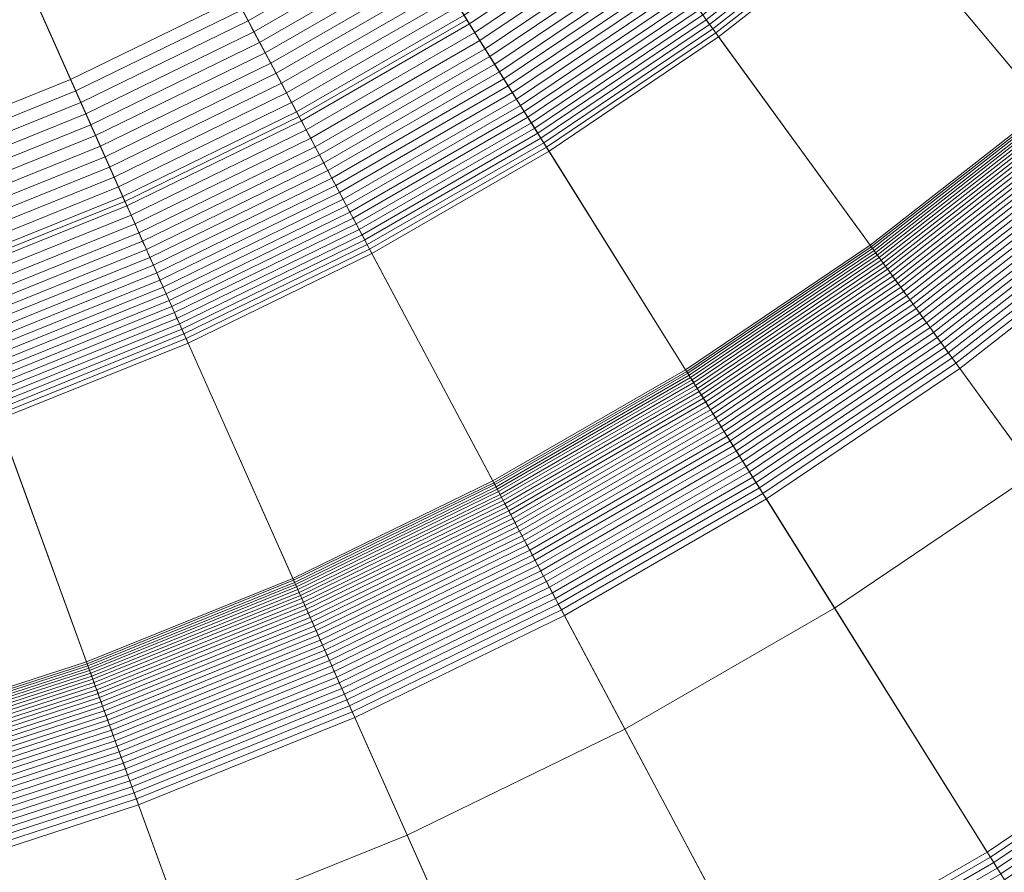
# Model space of a CAD drawing. Header units: millimetres. Extents: x -219 to 220, y -220 to 220.
# Tile 56 of 146: x 12 to 24, y -37 to -27. Entities that reach past the tile are written whole.
import ezdxf

# ---------------------------------------------------------------- set-up
doc = ezdxf.new("R2010")
doc.units = ezdxf.units.MM
doc.layers.add('LUCIDO_1', color=1, linetype='Continuous', lineweight=20, true_color=0xff0000)
doc.layers.add('Nessuna', color=7, linetype='Continuous', lineweight=9)

# ---------------------------------------------------------------- blocks, each defined once
blk = doc.blocks.new('Group-1')
at = {"layer": 'Nessuna', "color": 250, "linetype": 'Continuous', "lineweight": 20, "true_color": 0x444444, "transparency": 33554687}
for points in [[(0.392, -0.041, -69.941), (11.337, -30.111, -69.941), (13.408, -29.275, -69.941)], [(0.392, -0.041, -69.941), (13.408, -29.275, -69.941), (15.415, -28.295, -69.941)], [(0.392, -0.041, -69.941), (15.415, -28.295, -69.941), (17.35, -27.179, -69.941)], [(17.35, -27.179, -74.941), (15.415, -28.295, -74.941), (14.007, -25.647, -77.941), (15.76, -24.635, -77.941)], [(15.415, -28.295, -74.941), (13.408, -29.275, -74.941), (12.188, -26.534, -77.941), (14.007, -25.647, -77.941)], [(13.408, -29.275, -74.941), (11.337, -30.111, -74.941), (10.311, -27.292, -77.941), (12.188, -26.534, -77.941)], [(17.35, -27.179, -69.941), (15.415, -28.295, -69.941), (15.415, -28.295, -74.941), (17.35, -27.179, -74.941)], [(15.415, -28.295, -69.941), (13.408, -29.275, -69.941), (13.408, -29.275, -74.941), (15.415, -28.295, -74.941)], [(13.408, -29.275, -69.941), (11.337, -30.111, -69.941), (11.337, -30.111, -74.941), (13.408, -29.275, -74.941)]]:
    blk.add_3dface(points, dxfattribs=at)
at = {"layer": 'Nessuna', "color": 7, "linetype": 'Continuous', "lineweight": 9, "transparency": 33554687}
for points in [[(30.118, -26.806, -97.712), (28.179, -28.815, -97.712), (16.369, -16.586, -97.712), (17.485, -15.431, -97.712)], [(28.179, -28.815, -97.712), (26.104, -30.683, -97.712), (15.176, -17.66, -97.712), (16.369, -16.586, -97.712)], [(26.104, -30.683, -97.712), (23.904, -32.402, -97.712), (13.911, -18.649, -97.712), (15.176, -17.66, -97.712)], [(23.904, -32.402, -97.712), (21.589, -33.963, -97.712), (12.58, -19.546, -97.712), (13.911, -18.649, -97.712)], [(21.589, -33.963, -97.712), (19.171, -35.359, -97.712), (11.19, -20.349, -97.712), (12.58, -19.546, -97.712)], [(11.19, -20.349, -92.712), (9.747, -21.053, -92.712), (12.781, -27.867, -86.722), (14.692, -26.935, -86.722)], [(19.171, -35.359, -97.712), (16.662, -36.583, -97.712), (9.747, -21.053, -97.712), (11.19, -20.349, -97.712)], [(9.747, -21.053, -92.712), (8.259, -21.654, -92.712), (10.81, -28.663, -86.722), (12.781, -27.867, -86.722)], [(16.662, -36.583, -97.712), (14.073, -37.629, -97.712), (8.259, -21.654, -97.712), (9.747, -21.053, -97.712)], [(14.073, -37.629, -97.712), (11.418, -38.492, -97.712), (6.732, -22.15, -97.712), (8.259, -21.654, -97.712)], [(23.863, -24.346, -81.761), (22.111, -25.924, -81.761), (24.021, -28.201, -71.709), (25.928, -26.484, -71.709)], [(21.91, -25.685, -82.656), (20.069, -27.124, -82.656), (20.11, -27.18, -82.479), (21.955, -25.738, -82.479)], [(21.955, -25.738, -82.479), (20.11, -27.18, -82.479), (20.148, -27.233, -82.301), (21.997, -25.789, -82.301)], [(19.165, -25.88, -85.257), (17.317, -27.126, -85.257), (17.38, -27.227, -85.109), (19.235, -25.976, -85.109)], [(21.997, -25.789, -82.301), (20.148, -27.233, -82.301), (20.185, -27.283, -82.122), (22.037, -25.836, -82.122)], [(22.037, -25.836, -82.122), (20.185, -27.283, -82.122), (20.22, -27.331, -81.942), (22.075, -25.881, -81.942)], [(19.235, -25.976, -85.109), (17.38, -27.227, -85.109), (17.441, -27.325, -84.959), (19.303, -26.069, -84.959)], [(22.075, -25.881, -81.942), (20.22, -27.331, -81.942), (20.252, -27.376, -81.761), (22.111, -25.924, -81.761)], [(22.111, -25.924, -81.761), (20.252, -27.376, -81.761), (21.999, -29.78, -71.709), (24.021, -28.201, -71.709)], [(16.611, -25.996, -86.602), (14.761, -27.065, -86.602), (14.829, -27.192, -86.479), (16.688, -26.119, -86.479)], [(19.303, -26.069, -84.959), (17.441, -27.325, -84.959), (17.501, -27.421, -84.807), (19.369, -26.161, -84.807)], [(16.688, -26.119, -86.479), (14.829, -27.192, -86.479), (14.895, -27.318, -86.354), (16.763, -26.239, -86.354)], [(19.369, -26.161, -84.807), (17.501, -27.421, -84.807), (17.559, -27.514, -84.652), (19.434, -26.25, -84.652)], [(16.763, -26.239, -86.354), (14.895, -27.318, -86.354), (14.961, -27.441, -86.226), (16.837, -26.358, -86.226)], [(19.434, -26.25, -84.652), (17.559, -27.514, -84.652), (17.616, -27.605, -84.496), (19.497, -26.336, -84.496)], [(16.837, -26.358, -86.226), (14.961, -27.441, -86.226), (15.025, -27.562, -86.095), (16.91, -26.474, -86.095)], [(19.497, -26.336, -84.496), (17.616, -27.605, -84.496), (17.671, -27.693, -84.337), (19.558, -26.421, -84.337)], [(19.558, -26.421, -84.337), (17.671, -27.693, -84.337), (17.725, -27.779, -84.177), (19.618, -26.502, -84.177)], [(16.91, -26.474, -86.095), (15.025, -27.562, -86.095), (15.089, -27.681, -85.961), (16.981, -26.588, -85.961)], [(19.618, -26.502, -84.177), (17.725, -27.779, -84.177), (17.777, -27.862, -84.015), (19.675, -26.582, -84.015)], [(16.981, -26.588, -85.961), (15.089, -27.681, -85.961), (15.151, -27.797, -85.825), (17.051, -26.7, -85.825)], [(19.675, -26.582, -84.015), (17.777, -27.862, -84.015), (17.827, -27.943, -83.851), (19.731, -26.658, -83.851)], [(19.731, -26.658, -83.851), (17.827, -27.943, -83.851), (17.876, -28.02, -83.685), (19.785, -26.733, -83.685)], [(17.051, -26.7, -85.825), (15.151, -27.797, -85.825), (15.211, -27.912, -85.687), (17.12, -26.81, -85.687)], [(19.785, -26.733, -83.685), (17.876, -28.02, -83.685), (17.923, -28.096, -83.517), (19.837, -26.804, -83.517)], [(17.12, -26.81, -85.687), (15.211, -27.912, -85.687), (15.271, -28.024, -85.546), (17.187, -26.918, -85.546)], [(19.837, -26.804, -83.517), (17.923, -28.096, -83.517), (17.968, -28.168, -83.348), (19.887, -26.874, -83.348)], [(19.887, -26.874, -83.348), (17.968, -28.168, -83.348), (18.012, -28.238, -83.177), (19.936, -26.94, -83.177)], [(14.692, -26.935, -86.722), (12.781, -27.867, -86.722), (12.841, -28.001, -86.602), (14.761, -27.065, -86.602)], [(17.187, -26.918, -85.546), (15.271, -28.024, -85.546), (15.329, -28.134, -85.403), (17.253, -27.023, -85.403)], [(19.936, -26.94, -83.177), (18.012, -28.238, -83.177), (18.053, -28.305, -83.005), (19.982, -27.004, -83.005)], [(19.982, -27.004, -83.005), (18.053, -28.305, -83.005), (18.094, -28.369, -82.831), (20.027, -27.065, -82.831)], [(14.761, -27.065, -86.602), (12.841, -28.001, -86.602), (12.9, -28.133, -86.479), (14.829, -27.192, -86.479)], [(17.253, -27.023, -85.403), (15.329, -28.134, -85.403), (15.386, -28.241, -85.257), (17.317, -27.126, -85.257)], [(17.317, -27.126, -85.257), (15.386, -28.241, -85.257), (15.442, -28.345, -85.109), (17.38, -27.227, -85.109)], [(20.027, -27.065, -82.831), (18.094, -28.369, -82.831), (18.132, -28.43, -82.656), (20.069, -27.124, -82.656)], [(20.069, -27.124, -82.656), (18.132, -28.43, -82.656), (18.169, -28.489, -82.479), (20.11, -27.18, -82.479)], [(14.829, -27.192, -86.479), (12.9, -28.133, -86.479), (12.957, -28.263, -86.354), (14.895, -27.318, -86.354)], [(17.38, -27.227, -85.109), (15.442, -28.345, -85.109), (15.496, -28.448, -84.959), (17.441, -27.325, -84.959)], [(20.11, -27.18, -82.479), (18.169, -28.489, -82.479), (18.203, -28.545, -82.301), (20.148, -27.233, -82.301)], [(20.148, -27.233, -82.301), (18.203, -28.545, -82.301), (18.236, -28.598, -82.122), (20.185, -27.283, -82.122)], [(14.895, -27.318, -86.354), (12.957, -28.263, -86.354), (13.014, -28.39, -86.226), (14.961, -27.441, -86.226)], [(17.441, -27.325, -84.959), (15.496, -28.448, -84.959), (15.549, -28.547, -84.807), (17.501, -27.421, -84.807)], [(20.185, -27.283, -82.122), (18.236, -28.598, -82.122), (18.268, -28.648, -81.942), (20.22, -27.331, -81.942)], [(20.22, -27.331, -81.942), (18.268, -28.648, -81.942), (18.297, -28.695, -81.761), (20.252, -27.376, -81.761)], [(14.961, -27.441, -86.226), (13.014, -28.39, -86.226), (13.07, -28.516, -86.095), (15.025, -27.562, -86.095)], [(17.501, -27.421, -84.807), (15.549, -28.547, -84.807), (15.601, -28.645, -84.652), (17.559, -27.514, -84.652)], [(20.252, -27.376, -81.761), (18.297, -28.695, -81.761), (19.872, -31.215, -71.709), (21.999, -29.78, -71.709)], [(15.025, -27.562, -86.095), (13.07, -28.516, -86.095), (13.125, -28.639, -85.961), (15.089, -27.681, -85.961)], [(17.559, -27.514, -84.652), (15.601, -28.645, -84.652), (15.651, -28.739, -84.496), (17.616, -27.605, -84.496)], [(15.089, -27.681, -85.961), (13.125, -28.639, -85.961), (13.179, -28.759, -85.825), (15.151, -27.797, -85.825)], [(17.616, -27.605, -84.496), (15.651, -28.739, -84.496), (15.7, -28.831, -84.337), (17.671, -27.693, -84.337)], [(17.671, -27.693, -84.337), (15.7, -28.831, -84.337), (15.748, -28.92, -84.177), (17.725, -27.779, -84.177)], [(15.151, -27.797, -85.825), (13.179, -28.759, -85.825), (13.231, -28.878, -85.687), (15.211, -27.912, -85.687)], [(17.725, -27.779, -84.177), (15.748, -28.92, -84.177), (15.794, -29.007, -84.015), (17.777, -27.862, -84.015)], [(12.781, -27.867, -86.722), (10.81, -28.663, -86.722), (10.86, -28.801, -86.602), (12.841, -28.001, -86.602)], [(15.211, -27.912, -85.687), (13.231, -28.878, -85.687), (13.283, -28.994, -85.546), (15.271, -28.024, -85.546)], [(17.777, -27.862, -84.015), (15.794, -29.007, -84.015), (15.838, -29.091, -83.851), (17.827, -27.943, -83.851)], [(12.841, -28.001, -86.602), (10.86, -28.801, -86.602), (10.91, -28.937, -86.479), (12.9, -28.133, -86.479)], [(15.271, -28.024, -85.546), (13.283, -28.994, -85.546), (13.333, -29.107, -85.403), (15.329, -28.134, -85.403)], [(17.827, -27.943, -83.851), (15.838, -29.091, -83.851), (15.881, -29.172, -83.685), (17.876, -28.02, -83.685)], [(17.876, -28.02, -83.685), (15.881, -29.172, -83.685), (15.923, -29.25, -83.517), (17.923, -28.096, -83.517)], [(12.9, -28.133, -86.479), (10.91, -28.937, -86.479), (10.958, -29.07, -86.354), (12.957, -28.263, -86.354)], [(15.329, -28.134, -85.403), (13.333, -29.107, -85.403), (13.383, -29.218, -85.257), (15.386, -28.241, -85.257)], [(17.923, -28.096, -83.517), (15.923, -29.25, -83.517), (15.963, -29.326, -83.348), (17.968, -28.168, -83.348)], [(12.957, -28.263, -86.354), (10.958, -29.07, -86.354), (11.006, -29.202, -86.226), (13.014, -28.39, -86.226)], [(15.386, -28.241, -85.257), (13.383, -29.218, -85.257), (13.431, -29.326, -85.109), (15.442, -28.345, -85.109)], [(17.968, -28.168, -83.348), (15.963, -29.326, -83.348), (16.002, -29.398, -83.177), (18.012, -28.238, -83.177)], [(18.012, -28.238, -83.177), (16.002, -29.398, -83.177), (16.039, -29.468, -83.005), (18.053, -28.305, -83.005)], [(24.021, -28.201, -71.709), (21.999, -29.78, -71.709), (22.012, -29.799, -71.637), (24.036, -28.218, -71.637)], [(24.036, -28.218, -71.637), (22.012, -29.799, -71.637), (22.027, -29.819, -71.566), (24.052, -28.237, -71.566)], [(24.052, -28.237, -71.566), (22.027, -29.819, -71.566), (22.044, -29.842, -71.497), (24.07, -28.259, -71.497)], [(24.07, -28.259, -71.497), (22.044, -29.842, -71.497), (22.062, -29.866, -71.428), (24.089, -28.282, -71.428)], [(15.442, -28.345, -85.109), (13.431, -29.326, -85.109), (13.478, -29.432, -84.959), (15.496, -28.448, -84.959)], [(18.053, -28.305, -83.005), (16.039, -29.468, -83.005), (16.074, -29.535, -82.831), (18.094, -28.369, -82.831)], [(18.094, -28.369, -82.831), (16.074, -29.535, -82.831), (16.108, -29.599, -82.656), (18.132, -28.43, -82.656)], [(24.089, -28.282, -71.428), (22.062, -29.866, -71.428), (22.081, -29.893, -71.361), (24.111, -28.308, -71.361)], [(24.111, -28.308, -71.361), (22.081, -29.893, -71.361), (22.102, -29.922, -71.294), (24.134, -28.335, -71.294)], [(24.134, -28.335, -71.294), (22.102, -29.922, -71.294), (22.125, -29.953, -71.23), (24.158, -28.364, -71.23)], [(24.158, -28.364, -71.23), (22.125, -29.953, -71.23), (22.148, -29.986, -71.166), (24.184, -28.395, -71.166)], [(13.014, -28.39, -86.226), (11.006, -29.202, -86.226), (11.053, -29.331, -86.095), (13.07, -28.516, -86.095)], [(15.496, -28.448, -84.959), (13.478, -29.432, -84.959), (13.524, -29.535, -84.807), (15.549, -28.547, -84.807)], [(18.132, -28.43, -82.656), (16.108, -29.599, -82.656), (16.141, -29.66, -82.479), (18.169, -28.489, -82.479)], [(18.169, -28.489, -82.479), (16.141, -29.66, -82.479), (16.172, -29.718, -82.301), (18.203, -28.545, -82.301)], [(24.184, -28.395, -71.166), (22.148, -29.986, -71.166), (22.174, -30.02, -71.105), (24.212, -28.428, -71.105)], [(24.212, -28.428, -71.105), (22.174, -30.02, -71.105), (22.2, -30.057, -71.044), (24.241, -28.463, -71.044)], [(24.241, -28.463, -71.044), (22.2, -30.057, -71.044), (22.228, -30.095, -70.986), (24.271, -28.499, -70.986)], [(13.07, -28.516, -86.095), (11.053, -29.331, -86.095), (11.099, -29.457, -85.961), (13.125, -28.639, -85.961)], [(15.549, -28.547, -84.807), (13.524, -29.535, -84.807), (13.569, -29.636, -84.652), (15.601, -28.645, -84.652)], [(18.203, -28.545, -82.301), (16.172, -29.718, -82.301), (16.201, -29.773, -82.122), (18.236, -28.598, -82.122)], [(18.236, -28.598, -82.122), (16.201, -29.773, -82.122), (16.229, -29.825, -81.942), (18.268, -28.648, -81.942)], [(24.271, -28.499, -70.986), (22.228, -30.095, -70.986), (22.257, -30.135, -70.93), (24.303, -28.537, -70.93)], [(24.303, -28.537, -70.93), (22.257, -30.135, -70.93), (22.287, -30.177, -70.875), (24.336, -28.576, -70.875)], [(24.336, -28.576, -70.875), (22.287, -30.177, -70.875), (22.319, -30.22, -70.822), (24.371, -28.617, -70.822)], [(13.125, -28.639, -85.961), (11.099, -29.457, -85.961), (11.144, -29.581, -85.825), (13.179, -28.759, -85.825)], [(15.601, -28.645, -84.652), (13.569, -29.636, -84.652), (13.612, -29.734, -84.496), (15.651, -28.739, -84.496)], [(18.268, -28.648, -81.942), (16.229, -29.825, -81.942), (16.255, -29.874, -81.761), (18.297, -28.695, -81.761)], [(18.297, -28.695, -81.761), (16.255, -29.874, -81.761), (17.65, -32.498, -71.709), (19.872, -31.215, -71.709)], [(24.371, -28.617, -70.822), (22.319, -30.22, -70.822), (22.352, -30.265, -70.772), (24.406, -28.66, -70.772)], [(24.406, -28.66, -70.772), (22.352, -30.265, -70.772), (22.385, -30.312, -70.723), (24.443, -28.704, -70.723)], [(24.443, -28.704, -70.723), (22.385, -30.312, -70.723), (22.42, -30.36, -70.677), (24.481, -28.749, -70.677)], [(13.179, -28.759, -85.825), (11.144, -29.581, -85.825), (11.188, -29.703, -85.687), (13.231, -28.878, -85.687)], [(15.651, -28.739, -84.496), (13.612, -29.734, -84.496), (13.655, -29.829, -84.337), (15.7, -28.831, -84.337)], [(24.481, -28.749, -70.677), (22.42, -30.36, -70.677), (22.456, -30.409, -70.633), (24.521, -28.796, -70.633)], [(24.521, -28.796, -70.633), (22.456, -30.409, -70.633), (22.493, -30.46, -70.591), (24.561, -28.844, -70.591)], [(13.231, -28.878, -85.687), (11.188, -29.703, -85.687), (11.232, -29.822, -85.546), (13.283, -28.994, -85.546)], [(15.7, -28.831, -84.337), (13.655, -29.829, -84.337), (13.696, -29.921, -84.177), (15.748, -28.92, -84.177)], [(15.748, -28.92, -84.177), (13.696, -29.921, -84.177), (13.736, -30.011, -84.015), (15.794, -29.007, -84.015)], [(24.561, -28.844, -70.591), (22.493, -30.46, -70.591), (22.53, -30.511, -70.552), (24.602, -28.893, -70.552)], [(24.602, -28.893, -70.552), (22.53, -30.511, -70.552), (22.569, -30.564, -70.515), (24.644, -28.943, -70.515)], [(24.644, -28.943, -70.515), (22.569, -30.564, -70.515), (22.608, -30.618, -70.481), (24.687, -28.994, -70.481)], [(13.283, -28.994, -85.546), (11.232, -29.822, -85.546), (11.274, -29.939, -85.403), (13.333, -29.107, -85.403)], [(15.794, -29.007, -84.015), (13.736, -30.011, -84.015), (13.774, -30.098, -83.851), (15.838, -29.091, -83.851)], [(24.687, -28.994, -70.481), (22.608, -30.618, -70.481), (22.648, -30.674, -70.449), (24.731, -29.046, -70.449)], [(24.731, -29.046, -70.449), (22.648, -30.674, -70.449), (22.689, -30.73, -70.42), (24.775, -29.099, -70.42)], [(13.333, -29.107, -85.403), (11.274, -29.939, -85.403), (11.316, -30.053, -85.257), (13.383, -29.218, -85.257)], [(15.838, -29.091, -83.851), (13.774, -30.098, -83.851), (13.812, -30.181, -83.685), (15.881, -29.172, -83.685)], [(24.775, -29.099, -70.42), (22.689, -30.73, -70.42), (22.73, -30.786, -70.393), (24.82, -29.153, -70.393)], [(24.82, -29.153, -70.393), (22.73, -30.786, -70.393), (22.772, -30.844, -70.369), (24.866, -29.208, -70.369)], [(13.383, -29.218, -85.257), (11.316, -30.053, -85.257), (11.356, -30.165, -85.109), (13.431, -29.326, -85.109)], [(15.881, -29.172, -83.685), (13.812, -30.181, -83.685), (13.848, -30.262, -83.517), (15.923, -29.25, -83.517)], [(15.923, -29.25, -83.517), (13.848, -30.262, -83.517), (13.882, -30.34, -83.348), (15.963, -29.326, -83.348)], [(24.866, -29.208, -70.369), (22.772, -30.844, -70.369), (22.814, -30.902, -70.348), (24.912, -29.263, -70.348)], [(24.912, -29.263, -70.348), (22.814, -30.902, -70.348), (22.857, -30.961, -70.329), (24.959, -29.319, -70.329)], [(13.431, -29.326, -85.109), (11.356, -30.165, -85.109), (11.396, -30.273, -84.959), (13.478, -29.432, -84.959)], [(15.963, -29.326, -83.348), (13.882, -30.34, -83.348), (13.916, -30.416, -83.177), (16.002, -29.398, -83.177)], [(16.002, -29.398, -83.177), (13.916, -30.416, -83.177), (13.948, -30.488, -83.005), (16.039, -29.468, -83.005)], [(24.959, -29.319, -70.329), (22.857, -30.961, -70.329), (22.9, -31.021, -70.313), (25.006, -29.375, -70.313)], [(25.006, -29.375, -70.313), (22.9, -31.021, -70.313), (22.944, -31.08, -70.3), (25.054, -29.432, -70.3)], [(13.478, -29.432, -84.959), (11.396, -30.273, -84.959), (11.435, -30.38, -84.807), (13.524, -29.535, -84.807)], [(16.039, -29.468, -83.005), (13.948, -30.488, -83.005), (13.979, -30.557, -82.831), (16.074, -29.535, -82.831)], [(25.054, -29.432, -70.3), (22.944, -31.08, -70.3), (22.987, -31.141, -70.29), (25.102, -29.489, -70.29)], [(25.102, -29.489, -70.29), (22.987, -31.141, -70.29), (23.031, -31.201, -70.282), (25.15, -29.546, -70.282)], [(13.524, -29.535, -84.807), (11.435, -30.38, -84.807), (11.472, -30.483, -84.652), (13.569, -29.636, -84.652)], [(16.074, -29.535, -82.831), (13.979, -30.557, -82.831), (14.008, -30.623, -82.656), (16.108, -29.599, -82.656)], [(16.108, -29.599, -82.656), (14.008, -30.623, -82.656), (14.036, -30.686, -82.479), (16.141, -29.66, -82.479)], [(25.15, -29.546, -70.282), (23.031, -31.201, -70.282), (30.428, -41.382, -69.262), (33.239, -39.186, -69.262)], [(13.569, -29.636, -84.652), (11.472, -30.483, -84.652), (11.509, -30.584, -84.496), (13.612, -29.734, -84.496)], [(13.612, -29.734, -84.496), (11.509, -30.584, -84.496), (11.544, -30.681, -84.337), (13.655, -29.829, -84.337)], [(16.141, -29.66, -82.479), (14.036, -30.686, -82.479), (14.063, -30.746, -82.301), (16.172, -29.718, -82.301)], [(16.172, -29.718, -82.301), (14.063, -30.746, -82.301), (14.088, -30.803, -82.122), (16.201, -29.773, -82.122)], [(13.655, -29.829, -84.337), (11.544, -30.681, -84.337), (11.579, -30.776, -84.177), (13.696, -29.921, -84.177)], [(16.201, -29.773, -82.122), (14.088, -30.803, -82.122), (14.112, -30.857, -81.942), (16.229, -29.825, -81.942)], [(16.229, -29.825, -81.942), (14.112, -30.857, -81.942), (14.135, -30.908, -81.761), (16.255, -29.874, -81.761)], [(21.999, -29.78, -71.709), (19.872, -31.215, -71.709), (19.884, -31.234, -71.637), (22.012, -29.799, -71.637)], [(22.012, -29.799, -71.637), (19.884, -31.234, -71.637), (19.897, -31.256, -71.566), (22.027, -29.819, -71.566)], [(22.027, -29.819, -71.566), (19.897, -31.256, -71.566), (19.912, -31.279, -71.497), (22.044, -29.842, -71.497)], [(22.044, -29.842, -71.497), (19.912, -31.279, -71.497), (19.928, -31.305, -71.428), (22.062, -29.866, -71.428)], [(13.696, -29.921, -84.177), (11.579, -30.776, -84.177), (11.613, -30.869, -84.015), (13.736, -30.011, -84.015)], [(16.255, -29.874, -81.761), (14.135, -30.908, -81.761), (15.344, -33.623, -71.709), (17.65, -32.498, -71.709)], [(22.062, -29.866, -71.428), (19.928, -31.305, -71.428), (19.946, -31.333, -71.361), (22.081, -29.893, -71.361)], [(22.081, -29.893, -71.361), (19.946, -31.333, -71.361), (19.965, -31.364, -71.294), (22.102, -29.922, -71.294)], [(22.102, -29.922, -71.294), (19.965, -31.364, -71.294), (19.985, -31.396, -71.23), (22.125, -29.953, -71.23)], [(22.125, -29.953, -71.23), (19.985, -31.396, -71.23), (20.007, -31.43, -71.166), (22.148, -29.986, -71.166)], [(13.736, -30.011, -84.015), (11.613, -30.869, -84.015), (11.645, -30.958, -83.851), (13.774, -30.098, -83.851)], [(22.148, -29.986, -71.166), (20.007, -31.43, -71.166), (20.029, -31.467, -71.105), (22.174, -30.02, -71.105)], [(22.174, -30.02, -71.105), (20.029, -31.467, -71.105), (20.053, -31.505, -71.044), (22.2, -30.057, -71.044)], [(22.2, -30.057, -71.044), (20.053, -31.505, -71.044), (20.078, -31.545, -70.986), (22.228, -30.095, -70.986)], [(13.774, -30.098, -83.851), (11.645, -30.958, -83.851), (11.676, -31.044, -83.685), (13.812, -30.181, -83.685)], [(13.812, -30.181, -83.685), (11.676, -31.044, -83.685), (11.707, -31.127, -83.517), (13.848, -30.262, -83.517)], [(22.228, -30.095, -70.986), (20.078, -31.545, -70.986), (20.104, -31.587, -70.93), (22.257, -30.135, -70.93)], [(22.257, -30.135, -70.93), (20.104, -31.587, -70.93), (20.132, -31.631, -70.875), (22.287, -30.177, -70.875)], [(22.287, -30.177, -70.875), (20.132, -31.631, -70.875), (20.16, -31.676, -70.822), (22.319, -30.22, -70.822)], [(13.848, -30.262, -83.517), (11.707, -31.127, -83.517), (11.736, -31.208, -83.348), (13.882, -30.34, -83.348)], [(22.319, -30.22, -70.822), (20.16, -31.676, -70.822), (20.19, -31.724, -70.772), (22.352, -30.265, -70.772)], [(22.352, -30.265, -70.772), (20.19, -31.724, -70.772), (20.22, -31.772, -70.723), (22.385, -30.312, -70.723)], [(13.882, -30.34, -83.348), (11.736, -31.208, -83.348), (11.764, -31.285, -83.177), (13.916, -30.416, -83.177)], [(13.916, -30.416, -83.177), (11.764, -31.285, -83.177), (11.791, -31.359, -83.005), (13.948, -30.488, -83.005)], [(22.385, -30.312, -70.723), (20.22, -31.772, -70.723), (20.252, -31.822, -70.677), (22.42, -30.36, -70.677)], [(22.42, -30.36, -70.677), (20.252, -31.822, -70.677), (20.284, -31.874, -70.633), (22.456, -30.409, -70.633)], [(22.456, -30.409, -70.633), (20.284, -31.874, -70.633), (20.317, -31.927, -70.591), (22.493, -30.46, -70.591)], [(13.948, -30.488, -83.005), (11.791, -31.359, -83.005), (11.817, -31.43, -82.831), (13.979, -30.557, -82.831)], [(22.493, -30.46, -70.591), (20.317, -31.927, -70.591), (20.351, -31.981, -70.552), (22.53, -30.511, -70.552)], [(22.53, -30.511, -70.552), (20.351, -31.981, -70.552), (20.386, -32.037, -70.515), (22.569, -30.564, -70.515)], [(13.979, -30.557, -82.831), (11.817, -31.43, -82.831), (11.842, -31.498, -82.656), (14.008, -30.623, -82.656)], [(14.008, -30.623, -82.656), (11.842, -31.498, -82.656), (11.865, -31.563, -82.479), (14.036, -30.686, -82.479)], [(22.569, -30.564, -70.515), (20.386, -32.037, -70.515), (20.421, -32.094, -70.481), (22.608, -30.618, -70.481)], [(22.608, -30.618, -70.481), (20.421, -32.094, -70.481), (20.457, -32.151, -70.449), (22.648, -30.674, -70.449)], [(14.036, -30.686, -82.479), (11.865, -31.563, -82.479), (11.888, -31.625, -82.301), (14.063, -30.746, -82.301)], [(14.063, -30.746, -82.301), (11.888, -31.625, -82.301), (11.909, -31.684, -82.122), (14.088, -30.803, -82.122)], [(22.648, -30.674, -70.449), (20.457, -32.151, -70.449), (20.494, -32.21, -70.42), (22.689, -30.73, -70.42)], [(22.689, -30.73, -70.42), (20.494, -32.21, -70.42), (20.531, -32.27, -70.393), (22.73, -30.786, -70.393)], [(14.088, -30.803, -82.122), (11.909, -31.684, -82.122), (11.929, -31.739, -81.942), (14.112, -30.857, -81.942)], [(14.112, -30.857, -81.942), (11.929, -31.739, -81.942), (11.948, -31.791, -81.761), (14.135, -30.908, -81.761)], [(22.73, -30.786, -70.393), (20.531, -32.27, -70.393), (20.569, -32.33, -70.369), (22.772, -30.844, -70.369)], [(22.772, -30.844, -70.369), (20.569, -32.33, -70.369), (20.607, -32.391, -70.348), (22.814, -30.902, -70.348)], [(14.135, -30.908, -81.761), (11.948, -31.791, -81.761), (12.965, -34.584, -71.709), (15.344, -33.623, -71.709)], [(22.814, -30.902, -70.348), (20.607, -32.391, -70.348), (20.645, -32.453, -70.329), (22.857, -30.961, -70.329)], [(22.857, -30.961, -70.329), (20.645, -32.453, -70.329), (20.684, -32.515, -70.313), (22.9, -31.021, -70.313)], [(22.9, -31.021, -70.313), (20.684, -32.515, -70.313), (20.724, -32.578, -70.3), (22.944, -31.08, -70.3)], [(22.944, -31.08, -70.3), (20.724, -32.578, -70.3), (20.763, -32.641, -70.29), (22.987, -31.141, -70.29)], [(22.987, -31.141, -70.29), (20.763, -32.641, -70.29), (20.803, -32.705, -70.282), (23.031, -31.201, -70.282)], [(23.031, -31.201, -70.282), (20.803, -32.705, -70.282), (27.471, -43.376, -69.262), (30.428, -41.382, -69.262)], [(19.872, -31.215, -71.709), (17.65, -32.498, -71.709), (17.661, -32.518, -71.637), (19.884, -31.234, -71.637)], [(19.884, -31.234, -71.637), (17.661, -32.518, -71.637), (17.672, -32.54, -71.566), (19.897, -31.256, -71.566)], [(19.897, -31.256, -71.566), (17.672, -32.54, -71.566), (17.686, -32.565, -71.497), (19.912, -31.279, -71.497)], [(19.912, -31.279, -71.497), (17.686, -32.565, -71.497), (17.7, -32.592, -71.428), (19.928, -31.305, -71.428)], [(19.928, -31.305, -71.428), (17.7, -32.592, -71.428), (17.715, -32.621, -71.361), (19.946, -31.333, -71.361)], [(19.946, -31.333, -71.361), (17.715, -32.621, -71.361), (17.732, -32.653, -71.294), (19.965, -31.364, -71.294)], [(19.965, -31.364, -71.294), (17.732, -32.653, -71.294), (17.75, -32.686, -71.23), (19.985, -31.396, -71.23)], [(19.985, -31.396, -71.23), (17.75, -32.686, -71.23), (17.769, -32.722, -71.166), (20.007, -31.43, -71.166)], [(20.007, -31.43, -71.166), (17.769, -32.722, -71.166), (17.789, -32.76, -71.105), (20.029, -31.467, -71.105)], [(20.029, -31.467, -71.105), (17.789, -32.76, -71.105), (17.81, -32.8, -71.044), (20.053, -31.505, -71.044)], [(20.053, -31.505, -71.044), (17.81, -32.8, -71.044), (17.833, -32.842, -70.986), (20.078, -31.545, -70.986)], [(20.078, -31.545, -70.986), (17.833, -32.842, -70.986), (17.856, -32.885, -70.93), (20.104, -31.587, -70.93)], [(20.104, -31.587, -70.93), (17.856, -32.885, -70.93), (17.88, -32.931, -70.875), (20.132, -31.631, -70.875)], [(20.132, -31.631, -70.875), (17.88, -32.931, -70.875), (17.905, -32.978, -70.822), (20.16, -31.676, -70.822)], [(20.16, -31.676, -70.822), (17.905, -32.978, -70.822), (17.931, -33.027, -70.772), (20.19, -31.724, -70.772)], [(20.19, -31.724, -70.772), (17.931, -33.027, -70.772), (17.958, -33.078, -70.723), (20.22, -31.772, -70.723)], [(20.22, -31.772, -70.723), (17.958, -33.078, -70.723), (17.986, -33.13, -70.677), (20.252, -31.822, -70.677)], [(11.948, -31.791, -81.761), (9.705, -32.52, -81.761), (10.525, -35.377, -71.709), (12.965, -34.584, -71.709)], [(20.252, -31.822, -70.677), (17.986, -33.13, -70.677), (18.015, -33.184, -70.633), (20.284, -31.874, -70.633)], [(20.284, -31.874, -70.633), (18.015, -33.184, -70.633), (18.044, -33.239, -70.591), (20.317, -31.927, -70.591)], [(20.317, -31.927, -70.591), (18.044, -33.239, -70.591), (18.074, -33.296, -70.552), (20.351, -31.981, -70.552)], [(20.351, -31.981, -70.552), (18.074, -33.296, -70.552), (18.105, -33.354, -70.515), (20.386, -32.037, -70.515)], [(20.386, -32.037, -70.515), (18.105, -33.354, -70.515), (18.136, -33.413, -70.481), (20.421, -32.094, -70.481)], [(20.421, -32.094, -70.481), (18.136, -33.413, -70.481), (18.168, -33.473, -70.449), (20.457, -32.151, -70.449)], [(20.457, -32.151, -70.449), (18.168, -33.473, -70.449), (18.201, -33.534, -70.42), (20.494, -32.21, -70.42)], [(20.494, -32.21, -70.42), (18.201, -33.534, -70.42), (18.234, -33.596, -70.393), (20.531, -32.27, -70.393)], [(20.531, -32.27, -70.393), (18.234, -33.596, -70.393), (18.267, -33.659, -70.369), (20.569, -32.33, -70.369)], [(20.569, -32.33, -70.369), (18.267, -33.659, -70.369), (18.301, -33.722, -70.348), (20.607, -32.391, -70.348)], [(20.607, -32.391, -70.348), (18.301, -33.722, -70.348), (18.335, -33.787, -70.329), (20.645, -32.453, -70.329)], [(20.645, -32.453, -70.329), (18.335, -33.787, -70.329), (18.37, -33.852, -70.313), (20.684, -32.515, -70.313)], [(25.855, -35.088, -92.208), (23.348, -36.779, -92.208), (21.589, -33.963, -97.712), (23.904, -32.402, -97.712)], [(17.65, -32.498, -71.709), (15.344, -33.623, -71.709), (15.353, -33.643, -71.637), (17.661, -32.518, -71.637)], [(17.661, -32.518, -71.637), (15.353, -33.643, -71.637), (15.363, -33.667, -71.566), (17.672, -32.54, -71.566)], [(17.672, -32.54, -71.566), (15.363, -33.667, -71.566), (15.375, -33.692, -71.497), (17.686, -32.565, -71.497)], [(17.686, -32.565, -71.497), (15.375, -33.692, -71.497), (15.387, -33.72, -71.428), (17.7, -32.592, -71.428)], [(20.684, -32.515, -70.313), (18.37, -33.852, -70.313), (18.404, -33.917, -70.3), (20.724, -32.578, -70.3)], [(17.7, -32.592, -71.428), (15.387, -33.72, -71.428), (15.401, -33.75, -71.361), (17.715, -32.621, -71.361)], [(17.715, -32.621, -71.361), (15.401, -33.75, -71.361), (15.415, -33.783, -71.294), (17.732, -32.653, -71.294)], [(17.732, -32.653, -71.294), (15.415, -33.783, -71.294), (15.431, -33.818, -71.23), (17.75, -32.686, -71.23)], [(17.75, -32.686, -71.23), (15.431, -33.818, -71.23), (15.447, -33.855, -71.166), (17.769, -32.722, -71.166)], [(20.724, -32.578, -70.3), (18.404, -33.917, -70.3), (18.439, -33.983, -70.29), (20.763, -32.641, -70.29)], [(20.763, -32.641, -70.29), (18.439, -33.983, -70.29), (18.474, -34.049, -70.282), (20.803, -32.705, -70.282)], [(17.769, -32.722, -71.166), (15.447, -33.855, -71.166), (15.465, -33.894, -71.105), (17.789, -32.76, -71.105)], [(17.789, -32.76, -71.105), (15.465, -33.894, -71.105), (15.483, -33.935, -71.044), (17.81, -32.8, -71.044)], [(17.81, -32.8, -71.044), (15.483, -33.935, -71.044), (15.502, -33.978, -70.986), (17.833, -32.842, -70.986)], [(20.803, -32.705, -70.282), (18.474, -34.049, -70.282), (24.382, -45.16, -69.262), (27.471, -43.376, -69.262)], [(17.833, -32.842, -70.986), (15.502, -33.978, -70.986), (15.522, -34.024, -70.93), (17.856, -32.885, -70.93)], [(17.856, -32.885, -70.93), (15.522, -34.024, -70.93), (15.543, -34.071, -70.875), (17.88, -32.931, -70.875)], [(17.88, -32.931, -70.875), (15.543, -34.071, -70.875), (15.565, -34.12, -70.822), (17.905, -32.978, -70.822)], [(17.905, -32.978, -70.822), (15.565, -34.12, -70.822), (15.588, -34.171, -70.772), (17.931, -33.027, -70.772)], [(17.931, -33.027, -70.772), (15.588, -34.171, -70.772), (15.611, -34.223, -70.723), (17.958, -33.078, -70.723)], [(17.958, -33.078, -70.723), (15.611, -34.223, -70.723), (15.635, -34.277, -70.677), (17.986, -33.13, -70.677)], [(17.986, -33.13, -70.677), (15.635, -34.277, -70.677), (15.66, -34.333, -70.633), (18.015, -33.184, -70.633)], [(18.015, -33.184, -70.633), (15.66, -34.333, -70.633), (15.685, -34.39, -70.591), (18.044, -33.239, -70.591)], [(18.044, -33.239, -70.591), (15.685, -34.39, -70.591), (15.711, -34.448, -70.552), (18.074, -33.296, -70.552)], [(18.074, -33.296, -70.552), (15.711, -34.448, -70.552), (15.738, -34.508, -70.515), (18.105, -33.354, -70.515)], [(18.105, -33.354, -70.515), (15.738, -34.508, -70.515), (15.765, -34.569, -70.481), (18.136, -33.413, -70.481)], [(18.136, -33.413, -70.481), (15.765, -34.569, -70.481), (15.793, -34.631, -70.449), (18.168, -33.473, -70.449)], [(18.168, -33.473, -70.449), (15.793, -34.631, -70.449), (15.821, -34.695, -70.42), (18.201, -33.534, -70.42)], [(18.201, -33.534, -70.42), (15.821, -34.695, -70.42), (15.85, -34.759, -70.393), (18.234, -33.596, -70.393)], [(18.234, -33.596, -70.393), (15.85, -34.759, -70.393), (15.879, -34.824, -70.369), (18.267, -33.659, -70.369)], [(15.344, -33.623, -71.709), (12.965, -34.584, -71.709), (12.973, -34.605, -71.637), (15.353, -33.643, -71.637)], [(15.353, -33.643, -71.637), (12.973, -34.605, -71.637), (12.981, -34.629, -71.566), (15.363, -33.667, -71.566)], [(15.363, -33.667, -71.566), (12.981, -34.629, -71.566), (12.991, -34.655, -71.497), (15.375, -33.692, -71.497)], [(15.375, -33.692, -71.497), (12.991, -34.655, -71.497), (13.001, -34.684, -71.428), (15.387, -33.72, -71.428)], [(18.267, -33.659, -70.369), (15.879, -34.824, -70.369), (15.908, -34.89, -70.348), (18.301, -33.722, -70.348)], [(15.387, -33.72, -71.428), (13.001, -34.684, -71.428), (13.013, -34.715, -71.361), (15.401, -33.75, -71.361)], [(15.401, -33.75, -71.361), (13.013, -34.715, -71.361), (13.025, -34.749, -71.294), (15.415, -33.783, -71.294)], [(15.415, -33.783, -71.294), (13.025, -34.749, -71.294), (13.038, -34.784, -71.23), (15.431, -33.818, -71.23)], [(15.431, -33.818, -71.23), (13.038, -34.784, -71.23), (13.052, -34.822, -71.166), (15.447, -33.855, -71.166)], [(18.301, -33.722, -70.348), (15.908, -34.89, -70.348), (15.938, -34.956, -70.329), (18.335, -33.787, -70.329)], [(18.335, -33.787, -70.329), (15.938, -34.956, -70.329), (15.967, -35.023, -70.313), (18.37, -33.852, -70.313)], [(15.447, -33.855, -71.166), (13.052, -34.822, -71.166), (13.066, -34.863, -71.105), (15.465, -33.894, -71.105)], [(15.465, -33.894, -71.105), (13.066, -34.863, -71.105), (13.082, -34.905, -71.044), (15.483, -33.935, -71.044)], [(15.483, -33.935, -71.044), (13.082, -34.905, -71.044), (13.098, -34.95, -70.986), (15.502, -33.978, -70.986)], [(18.37, -33.852, -70.313), (15.967, -35.023, -70.313), (15.997, -35.091, -70.3), (18.404, -33.917, -70.3)], [(18.404, -33.917, -70.3), (15.997, -35.091, -70.3), (16.028, -35.159, -70.29), (18.439, -33.983, -70.29)], [(15.502, -33.978, -70.986), (13.098, -34.95, -70.986), (13.115, -34.996, -70.93), (15.522, -34.024, -70.93)], [(15.522, -34.024, -70.93), (13.115, -34.996, -70.93), (13.133, -35.045, -70.875), (15.543, -34.071, -70.875)], [(18.439, -33.983, -70.29), (16.028, -35.159, -70.29), (16.058, -35.227, -70.282), (18.474, -34.049, -70.282)], [(18.474, -34.049, -70.282), (16.058, -35.227, -70.282), (21.177, -46.723, -69.262), (24.382, -45.16, -69.262)], [(23.348, -36.779, -92.208), (20.73, -38.29, -92.208), (19.171, -35.359, -97.712), (21.589, -33.963, -97.712)], [(15.543, -34.071, -70.875), (13.133, -35.045, -70.875), (13.151, -35.095, -70.822), (15.565, -34.12, -70.822)], [(15.565, -34.12, -70.822), (13.151, -35.095, -70.822), (13.17, -35.147, -70.772), (15.588, -34.171, -70.772)], [(15.588, -34.171, -70.772), (13.17, -35.147, -70.772), (13.19, -35.201, -70.723), (15.611, -34.223, -70.723)], [(15.611, -34.223, -70.723), (13.19, -35.201, -70.723), (13.21, -35.257, -70.677), (15.635, -34.277, -70.677)], [(15.635, -34.277, -70.677), (13.21, -35.257, -70.677), (13.231, -35.314, -70.633), (15.66, -34.333, -70.633)], [(15.66, -34.333, -70.633), (13.231, -35.314, -70.633), (13.252, -35.373, -70.591), (15.685, -34.39, -70.591)], [(15.685, -34.39, -70.591), (13.252, -35.373, -70.591), (13.274, -35.433, -70.552), (15.711, -34.448, -70.552)], [(15.711, -34.448, -70.552), (13.274, -35.433, -70.552), (13.296, -35.495, -70.515), (15.738, -34.508, -70.515)], [(12.965, -34.584, -71.709), (10.525, -35.377, -71.709), (10.531, -35.399, -71.637), (12.973, -34.605, -71.637)], [(12.973, -34.605, -71.637), (10.531, -35.399, -71.637), (10.538, -35.423, -71.566), (12.981, -34.629, -71.566)], [(15.738, -34.508, -70.515), (13.296, -35.495, -70.515), (13.319, -35.557, -70.481), (15.765, -34.569, -70.481)], [(15.765, -34.569, -70.481), (13.319, -35.557, -70.481), (13.342, -35.621, -70.449), (15.793, -34.631, -70.449)], [(12.981, -34.629, -71.566), (10.538, -35.423, -71.566), (10.546, -35.45, -71.497), (12.991, -34.655, -71.497)], [(12.991, -34.655, -71.497), (10.546, -35.45, -71.497), (10.554, -35.479, -71.428), (13.001, -34.684, -71.428)], [(13.001, -34.684, -71.428), (10.554, -35.479, -71.428), (10.563, -35.511, -71.361), (13.013, -34.715, -71.361)], [(13.013, -34.715, -71.361), (10.563, -35.511, -71.361), (10.573, -35.545, -71.294), (13.025, -34.749, -71.294)], [(15.793, -34.631, -70.449), (13.342, -35.621, -70.449), (13.366, -35.686, -70.42), (15.821, -34.695, -70.42)], [(15.821, -34.695, -70.42), (13.366, -35.686, -70.42), (13.39, -35.752, -70.393), (15.85, -34.759, -70.393)], [(13.025, -34.749, -71.294), (10.573, -35.545, -71.294), (10.583, -35.582, -71.23), (13.038, -34.784, -71.23)], [(13.038, -34.784, -71.23), (10.583, -35.582, -71.23), (10.595, -35.621, -71.166), (13.052, -34.822, -71.166)], [(13.052, -34.822, -71.166), (10.595, -35.621, -71.166), (10.606, -35.662, -71.105), (13.066, -34.863, -71.105)], [(15.85, -34.759, -70.393), (13.39, -35.752, -70.393), (13.415, -35.819, -70.369), (15.879, -34.824, -70.369)], [(15.879, -34.824, -70.369), (13.415, -35.819, -70.369), (13.439, -35.887, -70.348), (15.908, -34.89, -70.348)], [(13.066, -34.863, -71.105), (10.606, -35.662, -71.105), (10.619, -35.705, -71.044), (13.082, -34.905, -71.044)], [(13.082, -34.905, -71.044), (10.619, -35.705, -71.044), (10.632, -35.751, -70.986), (13.098, -34.95, -70.986)], [(13.098, -34.95, -70.986), (10.632, -35.751, -70.986), (10.646, -35.799, -70.93), (13.115, -34.996, -70.93)], [(15.908, -34.89, -70.348), (13.439, -35.887, -70.348), (13.464, -35.955, -70.329), (15.938, -34.956, -70.329)], [(15.938, -34.956, -70.329), (13.464, -35.955, -70.329), (13.489, -36.025, -70.313), (15.967, -35.023, -70.313)], [(13.115, -34.996, -70.93), (10.646, -35.799, -70.93), (10.66, -35.848, -70.875), (13.133, -35.045, -70.875)], [(13.133, -35.045, -70.875), (10.66, -35.848, -70.875), (10.675, -35.9, -70.822), (13.151, -35.095, -70.822)], [(15.967, -35.023, -70.313), (13.489, -36.025, -70.313), (13.515, -36.094, -70.3), (15.997, -35.091, -70.3)], [(13.151, -35.095, -70.822), (10.675, -35.9, -70.822), (10.69, -35.953, -70.772), (13.17, -35.147, -70.772)], [(13.17, -35.147, -70.772), (10.69, -35.953, -70.772), (10.706, -36.008, -70.723), (13.19, -35.201, -70.723)], [(15.997, -35.091, -70.3), (13.515, -36.094, -70.3), (13.54, -36.164, -70.29), (16.028, -35.159, -70.29)], [(16.028, -35.159, -70.29), (13.54, -36.164, -70.29), (13.566, -36.234, -70.282), (16.058, -35.227, -70.282)], [(25.896, -35.144, -92.096), (23.385, -36.837, -92.096), (23.348, -36.779, -92.208), (25.855, -35.088, -92.208)], [(25.938, -35.202, -91.987), (23.423, -36.898, -91.987), (23.385, -36.837, -92.096), (25.896, -35.144, -92.096)], [(13.19, -35.201, -70.723), (10.706, -36.008, -70.723), (10.722, -36.065, -70.677), (13.21, -35.257, -70.677)], [(13.21, -35.257, -70.677), (10.722, -36.065, -70.677), (10.739, -36.124, -70.633), (13.231, -35.314, -70.633)], [(16.058, -35.227, -70.282), (13.566, -36.234, -70.282), (17.87, -48.059, -69.262), (21.177, -46.723, -69.262)], [(25.982, -35.263, -91.879), (23.463, -36.962, -91.879), (23.423, -36.898, -91.987), (25.938, -35.202, -91.987)], [(26.028, -35.326, -91.773), (23.504, -37.028, -91.773), (23.463, -36.962, -91.879), (25.982, -35.263, -91.879)], [(13.231, -35.314, -70.633), (10.739, -36.124, -70.633), (10.756, -36.184, -70.591), (13.252, -35.373, -70.591)], [(13.252, -35.373, -70.591), (10.756, -36.184, -70.591), (10.774, -36.245, -70.552), (13.274, -35.433, -70.552)], [(20.73, -38.29, -92.208), (18.012, -39.616, -92.208), (16.662, -36.583, -97.712), (19.171, -35.359, -97.712)], [(26.075, -35.391, -91.67), (23.547, -37.096, -91.67), (23.504, -37.028, -91.773), (26.028, -35.326, -91.773)], [(13.274, -35.433, -70.552), (10.774, -36.245, -70.552), (10.792, -36.308, -70.515), (13.296, -35.495, -70.515)], [(13.296, -35.495, -70.515), (10.792, -36.308, -70.515), (10.81, -36.373, -70.481), (13.319, -35.557, -70.481)], [(13.319, -35.557, -70.481), (10.81, -36.373, -70.481), (10.829, -36.438, -70.449), (13.342, -35.621, -70.449)], [(13.342, -35.621, -70.449), (10.829, -36.438, -70.449), (10.848, -36.505, -70.42), (13.366, -35.686, -70.42)], [(13.366, -35.686, -70.42), (10.848, -36.505, -70.42), (10.867, -36.572, -70.393), (13.39, -35.752, -70.393)], [(13.39, -35.752, -70.393), (10.867, -36.572, -70.393), (10.887, -36.641, -70.369), (13.415, -35.819, -70.369)], [(13.415, -35.819, -70.369), (10.887, -36.641, -70.369), (10.907, -36.71, -70.348), (13.439, -35.887, -70.348)], [(13.439, -35.887, -70.348), (10.907, -36.71, -70.348), (10.927, -36.78, -70.329), (13.464, -35.955, -70.329)], [(13.464, -35.955, -70.329), (10.927, -36.78, -70.329), (10.947, -36.85, -70.313), (13.489, -36.025, -70.313)], [(13.489, -36.025, -70.313), (10.947, -36.85, -70.313), (10.968, -36.922, -70.3), (13.515, -36.094, -70.3)], [(13.515, -36.094, -70.3), (10.968, -36.922, -70.3), (10.988, -36.993, -70.29), (13.54, -36.164, -70.29)], [(13.54, -36.164, -70.29), (10.988, -36.993, -70.29), (11.009, -37.065, -70.282), (13.566, -36.234, -70.282)], [(13.566, -36.234, -70.282), (11.009, -37.065, -70.282), (14.477, -49.162, -69.262), (17.87, -48.059, -69.262)], [(18.012, -39.616, -92.208), (15.209, -40.749, -92.208), (14.073, -37.629, -97.712), (16.662, -36.583, -97.712)], [(23.385, -36.837, -92.096), (20.762, -38.352, -92.096), (20.73, -38.29, -92.208), (23.348, -36.779, -92.208)], [(23.423, -36.898, -91.987), (20.796, -38.415, -91.987), (20.762, -38.352, -92.096), (23.385, -36.837, -92.096)], [(23.463, -36.962, -91.879), (20.831, -38.481, -91.879), (20.796, -38.415, -91.987), (23.423, -36.898, -91.987)], [(23.504, -37.028, -91.773), (20.868, -38.55, -91.773), (20.831, -38.481, -91.879), (23.463, -36.962, -91.879)]]:
    blk.add_3dface(points, dxfattribs=at)

msp = doc.modelspace()

# ---------------------------------------------------------------- block references
at = {"layer": 'LUCIDO_1', "color": 7, "transparency": 33554687}
msp.add_blockref('Group-1', (0, 0), dxfattribs=at)

doc.saveas('drawing.dxf')
